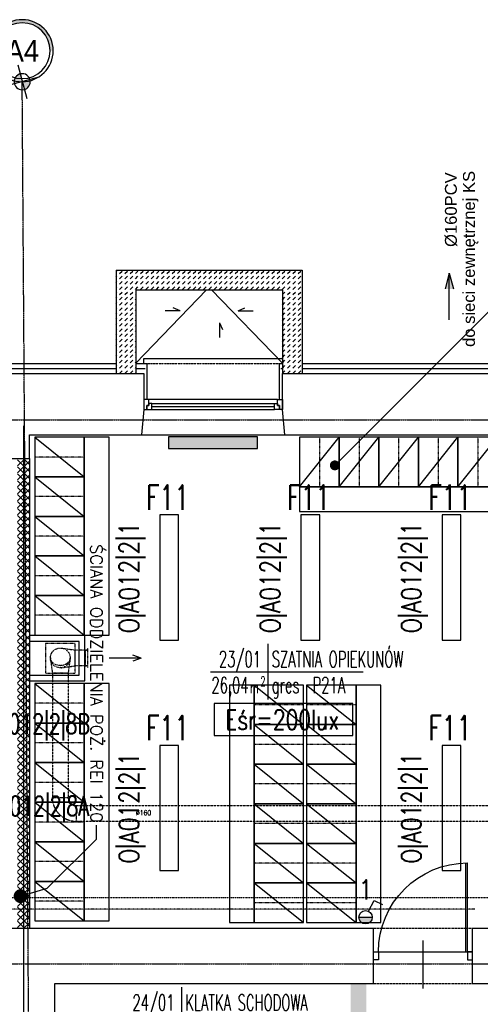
# Model space of a CAD drawing. Header units: inches. Extents: x -281236 to -70395, y 38777 to 102341.
# Tile 54 of 244: x -139728 to -139263, y 43650 to 44646. Entities that reach past the tile are written whole.
import ezdxf
from ezdxf.enums import TextEntityAlignment as Align

# ---------------------------------------------------------------- set-up
doc = ezdxf.new("R2010")
doc.units = ezdxf.units.IN
doc.header["$MEASUREMENT"] = 0
for name, pattern in [('CENTER', [2, 1.25, -0.25, 0.25, -0.25]), ('DASHDOT', [1, 0.5, -0.25, 0, -0.25]), ('DASHED', [0.75, 0.5, -0.25]), ('DASHED2', [0.375, 0.25, -0.125]), ('DIVIDE', [31.75, 12.7, -6.35, 0, -6.35, 0, -6.35])]:
    doc.linetypes.add(name, pattern=pattern)
doc.layers.get('0').update_dxf_attribs({"color": 101})
for name, color, linetype in [('beton_hatch', 145, 'Continuous'), ('Cieniutko', 8, 'Continuous'), ('Drz---drzwi', 5, 'Continuous'), ('E-90', 6, 'Continuous'), ('E-OPIS-POM', 6, 'Continuous'), ('E35', 6, 'Continuous'), ('E50', 3, 'Continuous'), ('Ins-kan', 54, 'Continuous'), ('Ins-ppoz-opis', 240, 'Continuous'), ('Ins-went', 141, 'Continuous'), ('Ins-went-opis', 141, 'Continuous'), ('Mkd-odpływy', 7, 'Continuous'), ('Mw-cr-rury', 160, 'DIVIDE'), ('Mw-wc-rury', 160, 'DASHDOT'), ('Okn---okna', 5, 'Continuous'), ('Os-osie glowne', 8, 'CENTER'), ('Os-osie-opis', 8, 'Continuous'), ('Sc-beton-hatch', 86, 'Continuous'), ('Sc-cegla pelna', 32, 'Continuous'), ('Sc-gk', 120, 'Continuous'), ('Sc-izolacja term-obrys', 132, 'Continuous'), ('Sc-izolacja term-styropian', 151, 'STYROPIAN-KA'), ('Sc-nad', 5, 'DASHED2'), ('Sc-nadproza kon', 5, 'DASHED2'), ('studzienki_widok', 52, 'Continuous'), ('W-otwor-strop', 126, 'Continuous'), ('Wyp-grzejniki', 56, 'Continuous'), ('Wyp-meble', 155, 'Continuous')]:
    doc.layers.add(name, color=color, linetype=linetype)
doc.layers.add('ha_sc_proj', color=251, linetype='Continuous', lineweight=13)
doc.styles.add('dwg_opis duży', font='ARIAL.TTF', dxfattribs={"width": 0.9})
doc.styles.add('KA wymiar', font='romans.shx', dxfattribs={"width": 0.6})
doc.styles.add('ROMANS', font='romans', dxfattribs={"width": 0.85})
doc.styles.get("Standard").update_dxf_attribs({"font": 'romans.shx'})
doc.styles.add('TYTUL2', font='ARIAL.TTF')
doc.linetypes.add('BATTING', pattern='A,0.0001,-0.1,[134,ltypeshp.shx,S=0.1,R=0,X=-0.1,Y=0],-0.2,[134,ltypeshp.shx,S=0.1,R=180,X=0.1,Y=0],-0.1', length=0.4001)
doc.linetypes.add('STYROPIAN-KA', pattern='A,0.0001,-0.1,[135,ltypeshp.shx,S=0.1,R=0,X=-0.1,Y=0],0,[135,ltypeshp.shx,S=0.1,R=180,X=0.1,Y=0],-0.1', length=0.2001)
doc.linetypes.add('ZIGZAG', pattern='A,0.00254,-5.08,[131,ltypeshp.shx,S=5.08,R=0,X=-5.08,Y=0],-10.16,[131,ltypeshp.shx,S=5.08,R=180,X=5.08,Y=0],-5.08', length=20.32254)
doc.dimstyles.new('KA wymiar', dxfattribs={"dimscale": 50, "dimtxt": 0.23, "dimasz": 0.14, "dimexe": 0, "dimexo": 0, "dimgap": 0.08, "dimtad": 1, "dimdec": 1, "dimrnd": 0.5, "dimzin": 9, "dimdsep": 46, "dimtxsty": 'KA wymiar', "dimblk1": 'UKOS', "dimblk2": 'UKOS', "dimsah": 1, "dimcen": 0.2, "dimse1": 1, "dimse2": 1, "dimclrd": 256, "dimclre": 256, "dimclrt": 2, "dimadec": 0, "dimazin": 0, "dimtfac": 1, "dimtdec": 1, "dimtix": 1, "dimtmove": 2, "dimatfit": 3, "dimldrblk": 'DOT', "dimfxl": 0, "dimtolj": 1, "dimtzin": 9, "dimarcsym": 0})

# ---------------------------------------------------------------- blocks, each defined once
blk = doc.blocks.new('_kdfjgkfh')
at = {"linetype": 'Continuous'}
for p, q in [((40.00000000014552, 0), (0, 0)), ((0, 0), (0, -50)), ((0, -50), (40.00000000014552, 0)), ((40.00000000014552, -50), (40.00000000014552, 0)), ((0, -50), (40.00000000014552, -50))]:
    blk.add_line(p, q, dxfattribs=at)
at = {"linetype": 'DASHED', "ltscale": 0.2}
blk.add_line((20.00000000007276, 0), (20.00000000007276, -50), dxfattribs=at)
blk = doc.blocks.new('pow')
for p, q in [((0, 0.5229102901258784), (0, -0.5229102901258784)), ((-1.075294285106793, 0), (1.779711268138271, -1.13686837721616e-13))]:
    blk.add_line(p, q)
at = {"style": 'KA wymiar', "width": 0.6}
for s, height, p in [('2', 0.18, (-0.139230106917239, -0.269806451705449)), ('m', 0.21, (-0.3331997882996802, -0.4009838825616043))]:
    blk.add_text(s, height=height, dxfattribs=at).set_placement(p)
for tag, p in [('01', (-0.1310879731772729, 0.08442380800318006)), ('000.00', (-0.3636004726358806, -0.4009838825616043))]:
    blk.add_attdef(tag, text='', height=0.3, dxfattribs=at).set_placement(p, align=Align.RIGHT)
for tag, p in [('POMIESZCZENIE', (0.07092525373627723, 0.08442380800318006)), ('POSADZKA', (0.07092525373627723, -0.4009838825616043))]:
    blk.add_attdef(tag, p, '', height=0.3, dxfattribs=at)
blk = doc.blocks.new('_0630_DRZWI_90')
at = {"ltscale": 7}
for p, q in [((5, 8), (5, 98)), ((6.799999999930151, 8), (6.799999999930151, 97.98199819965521))]:
    blk.add_line(p, q, dxfattribs=at)
at = {"ltscale": 25}
for p, q in [((50, 19.69999999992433), (50, -28.89999999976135)), ((5, 8), (0, 8)), ((0, 8), (5, 8)), ((0, 0), (0, 8)), ((5, 0), (0, 0)), ((5, 0), (0, 0)), ((95, 8), (5, 8)), ((5, 8), (5, 0)), ((95, 8), (95, 0)), ((100, 8), (95, 8)), ((95, 0), (100, 0)), ((95, 0), (100, 0)), ((100, 0), (100, 8))]:
    blk.add_line(p, q, dxfattribs=at)
at = {"ltscale": 7}
blk.add_arc((5, 8), 90, 0, 90, dxfattribs=at)
blk = doc.blocks.new('ramiak140')
at = {"layer": 'Okn---okna'}
for p, q in [((-10.00000000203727, 135.0000000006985), (-10.00000000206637, 4.999999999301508)), ((-6.000000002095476, 7.999999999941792), (-6.000000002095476, 132.0000000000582)), ((-3.000000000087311, 7.999999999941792), (-3.000000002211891, 132.0000000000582)), ((-2.008164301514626e-09, 7.999999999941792), (-2.037268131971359e-09, 132.0000000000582))]:
    blk.add_line(p, q, dxfattribs=at)
for points in [[(-10.00000000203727, 135.0000000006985), (-10.00000000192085, 140), (-1.920852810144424e-09, 140), (-2.037268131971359e-09, 137.0000000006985), (-4.000000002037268, 137.0000000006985), (-4.000000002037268, 135.0000000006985)], [(-6.000000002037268, 132.0000000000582), (-6.000000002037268, 135.0000000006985), (-4.000000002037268, 135.0000000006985), (-4.000000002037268, 137.0000000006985), (-2.037268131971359e-09, 137.0000000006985), (-2.037268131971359e-09, 135.0000000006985), (-2.037268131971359e-09, 132.0000000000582)], [(-10.00000000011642, 4.999999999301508), (-10, 0), (0, 0), (-5.820766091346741e-11, 2.999999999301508), (-4.000000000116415, 2.999999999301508), (-4.000000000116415, 4.999999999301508)], [(-6.000000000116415, 7.999999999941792), (-6.000000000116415, 4.999999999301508), (-4.000000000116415, 4.999999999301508), (-4.000000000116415, 2.999999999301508), (-5.820766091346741e-11, 2.999999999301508), (-1.164153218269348e-10, 4.999999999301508), (-5.820766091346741e-11, 7.999999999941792)]]:
    blk.add_lwpolyline(points, close=True, dxfattribs=at)
blk = doc.blocks.new('UKOS')
at = {"color": 1}
blk.add_line((0, 1), (0, -1), dxfattribs=at)
at = {"color": 8}
blk.add_line((1, 0), (-1, 0), dxfattribs=at)
at = {"color": 1, "const_width": 0.2}
blk.add_lwpolyline([(0.598759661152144, 0.598759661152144), (-0.598759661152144, -0.598759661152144)], dxfattribs=at)
blk = doc.blocks.new('_opis_osi_liczbowy')
blk.add_hatch(color=256).paths.add_polyline_path([(32.00000000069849, 32.00000000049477), (32.00000000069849, 28.80000000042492, -1), (32.00000000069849, -28.80000000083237), (32.00000000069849, -32.00000000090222, 1)])
at = {"layer": 'Defpoints'}
h = blk.add_hatch(color=256, dxfattribs=at)
h.paths.add_polyline_path([(-2.153374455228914, -8.036502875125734, 0.4142135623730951), (8.036502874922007, -2.153374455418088), (0, -2.037268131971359e-10)])
h.paths.add_polyline_path([(-8.036502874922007, 2.153374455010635), (0, -2.037268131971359e-10), (2.153374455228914, 8.03650287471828, 0.4142135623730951)])
for radius in [32.00000000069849, 28.80000000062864]:
    blk.add_circle((32.00000000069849, -2.037268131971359e-10), radius)
for p, q in [((4.63803728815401, 17.3093908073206), (-4.63803728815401, -17.30939080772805)), ((17.30939080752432, -4.638037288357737), (-17.30939080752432, 4.638037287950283))]:
    blk.add_line(p, q, dxfattribs=at)
blk.add_circle((0, -2.037268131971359e-10), 8.320000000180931, dxfattribs=at)
at = {"style": 'dwg_opis duży', "width": 0.9}
blk.add_attdef('AXNAMEH', text='', height=22.40000000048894, rotation=90, dxfattribs=at).set_placement((32.00000000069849, -2.037268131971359e-10), align=Align.MIDDLE_CENTER)
blk = doc.blocks.new('_vxkdjhgkljhkgjhk')
for q in [(14.01365349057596, 6.022442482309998), (30.23793542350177, 0)]:
    blk.add_line((0, 0), q)
blk = doc.blocks.new('0630_STRZAŁKA')
at = {"ltscale": 0.5}
for points in [[(0, 2.091837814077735e-11), (-3.029876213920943, -8.560130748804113)], [(0, 2.091837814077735e-11), (-7.275957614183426e-12, -32.43254493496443)], [(-7.275957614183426e-12, 2.091837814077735e-11), (3.029876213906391, -8.560130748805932)]]:
    blk.add_lwpolyline(points, dxfattribs=at)
blk = doc.blocks.new('G_90')
at = {"layer": 'Wyp-grzejniki'}
h = blk.add_hatch(dxfattribs=at)
h.set_pattern_fill('DOTS', color=256, scale=0.5, angle=90, style=0)
h.set_pattern_definition([(90, (-37823.93992433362, -77504.9091523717), (-0.79375, 0.396875), [0, -0.79375])])
h.paths.add_polyline_path([(90, -12), (90, 0), (0, 0), (0, -12)])
blk.add_lwpolyline([(0, 0), (0, -12), (90, -12), (90, 0)], close=True, dxfattribs=at)

msp = doc.modelspace()

# ---------------------------------------------------------------- hatches: boundary and pattern name
at = {"layer": 'beton_hatch'}
h = msp.add_hatch(dxfattribs=at)
h.set_pattern_fill('DASH', color=256, scale=30, angle=45, style=0)
h.set_pattern_definition([(45, (2490.512611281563, 0.3016847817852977), (4.440892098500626e-16, 5.303300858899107), [3.75, -3.75])])
h.paths.add_polyline_path([(-139534.3719271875, 44392.53397081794), (-139539.3719271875, 44392.53397081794), (-139539.3719271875, 44372.53397081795), (-139534.3719271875, 44372.53397081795)])
h.paths.add_polyline_path([(-139442.8719271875, 44392.53397081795), (-139534.3719271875, 44392.53397081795), (-139534.3719271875, 44372.53397081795), (-139462.8719271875, 44372.53397081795), (-139462.8719271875, 44288.46424105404), (-139442.8719271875, 44288.4642221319)])
h.paths.add_polyline_path([(-139539.3719271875, 44392.53397081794), (-139630.8719271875, 44392.53397081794), (-139630.8719271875, 44288.46441507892), (-139610.8719271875, 44288.46439569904), (-139610.8719271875, 44372.53397081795), (-139539.3719271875, 44372.53397081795)])
at = {"layer": 'E35'}
msp.add_hatch(color=256, dxfattribs=at).paths.add_polyline_path([(-139385.5518207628, 43738.23820788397, 1), (-139372.0518207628, 43738.23820788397)])
at = {"layer": 'ha_sc_proj', "linetype": 'Continuous', "ltscale": 10}
h = msp.add_hatch(dxfattribs=at)
h.set_pattern_fill('ANSI37', color=256, scale=40, angle=-1.272221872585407e-14, style=0)
h.set_pattern_definition([(44.99999999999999, (0.6130334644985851, 0), (-3.535533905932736, 3.535533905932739), []), (135, (0.6130334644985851, 0), (-3.535533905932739, -3.535533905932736), [])])
h.paths.add_polyline_path([(-139718.3719271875, 44202.13221321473), (-139730.3719271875, 44202.13221321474), (-139730.3719271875, 43727.15970301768), (-139718.3719271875, 43727.15970301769)])
at = {"layer": 'Mkd-odpływy'}
msp.add_hatch(color=256, dxfattribs=at).paths.add_polyline_path([(-139290.0770592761, 44373.4616937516), (-139298.4195058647, 44373.4616937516), (-139294.2482825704, 44389.50237588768)])
at = {"layer": 'Sc-beton-hatch'}
h = msp.add_hatch(dxfattribs=at)
h.set_pattern_fill('ANSI33', color=256, scale=25, style=0)
h.set_pattern_definition([(45, (0.6130334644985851, 0), (-4.419417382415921, 4.419417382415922), []), (45, (5.032450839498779, 0), (-4.419417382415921, 4.419417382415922), [3.125, -1.5625])])
h.paths.add_polyline_path([(-139377.9554349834, 43671.16073372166), (-139393.9554349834, 43671.16073372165), (-139393.9554349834, 43631.16073372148), (-139377.9554349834, 43631.16073372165)])
h.paths.add_polyline_path([(-139377.9554349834, 43476.16073372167), (-139393.9554349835, 43476.16073372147), (-139393.9554349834, 42956.11840732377), (-139673.9757749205, 42956.11840732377), (-139673.9757749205, 42940.11840732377), (-139377.9554349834, 42940.11840732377)])

# ---------------------------------------------------------------- linework, layer by layer
at = {"layer": 'Cieniutko', "linetype": 'Continuous'}
for p, q in [((-139539.3719271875, 44372.53397081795), (-139610.8719271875, 44298.461611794)), ((-139534.3719271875, 44372.53397081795), (-139462.8719271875, 44298.46116914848))]:
    msp.add_line(p, q, dxfattribs=at)
at = {"layer": 'E35'}
for p, q in [((-139197.0039327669, 44407.96091723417), (-139409.8564361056, 44195.1084138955)), ((-139375.7796205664, 43744.27383593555), (-139370.2537477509, 43755.30954197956)), ((-139370.2537477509, 43755.30954197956), (-139361.7180807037, 43751.03550547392)), ((-139385.5518207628, 43738.23820788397), (-139372.0518207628, 43738.23820788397))]:
    msp.add_line(p, q, dxfattribs=at)
for points in [[(-139586.7373298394, 44145.02750757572), (-139586.7373298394, 44018.42750757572), (-139567.7373298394, 44018.42750757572), (-139567.7373298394, 44145.02750757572)], [(-139444.1008008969, 44145.02750757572), (-139444.1008008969, 44018.42750757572), (-139425.1008008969, 44018.42750757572), (-139425.1008008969, 44145.02750757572)], [(-139301.4642719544, 44145.02750757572), (-139301.4642719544, 44018.42750757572), (-139282.4642719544, 44018.42750757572), (-139282.4642719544, 44145.02750757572)], [(-139586.7373298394, 43911.99032315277), (-139586.7373298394, 43785.39032315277), (-139567.7373298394, 43785.39032315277), (-139567.7373298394, 43911.99032315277)], [(-139301.4642719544, 43911.99032315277), (-139301.4642719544, 43785.39032315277), (-139282.4642719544, 43785.39032315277), (-139282.4642719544, 43911.99032315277)]]:
    msp.add_lwpolyline(points, close=True, dxfattribs=at)
at = {"layer": 'E35', "linetype": 'Continuous', "ltscale": 0.3}
msp.add_lwpolyline([(-139531.8378021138, 43922.11649478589), (-139391.5047625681, 43922.11649478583), (-139391.5047625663, 43954.39534494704), (-139531.8378021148, 43954.39534494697)], close=True, dxfattribs=at)
at = {"layer": 'E35'}
msp.add_circle((-139378.8018207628, 43738.23820788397), 6.750000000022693, dxfattribs=at)
at = {"layer": 'E50', "const_width": 5}
msp.add_lwpolyline([(-139412.3564361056, 44195.1084138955, 1), (-139407.3564361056, 44195.1084138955, 1)], format="xyb", close=True, dxfattribs=at)
at = {"layer": 'Ins-ppoz-opis', "linetype": 'ZIGZAG', "ltscale": 0.025}
msp.add_line((-139724.4778858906, 44235.24563778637), (-139724.4778858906, 43631.16073371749), dxfattribs=at)
at = {"layer": 'Ins-went', "linetype": 'DASHED', "ltscale": 0.2}
for p, q in [((-139685.9248614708, 44010.35948912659), (-139672.3095736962, 44008.45582454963)), ((-139672.3095736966, 43992.45582454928), (-139672.3095736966, 44008.45582454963)), ((-139659.8719271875, 44008.45582454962), (-139672.3095736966, 44008.45582454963)), ((-139661.8719271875, 43992.45582454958), (-139661.8719271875, 44008.45582454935)), ((-139661.8719271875, 44008.45582454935), (-139659.8719271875, 44008.45582454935)), ((-139659.8719271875, 44010.20582454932), (-139659.8719271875, 43990.7058245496)), ((-139697.2132382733, 43999.07111232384), (-139695.3095736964, 43985.45582454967)), ((-139677.4059091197, 43999.07111232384), (-139679.3095736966, 43985.45582454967)), ((-139685.9248614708, 43990.55215997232), (-139672.3095736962, 43992.45582454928)), ((-139659.8719271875, 43992.45582454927), (-139672.3095736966, 43992.45582454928)), ((-139661.8719271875, 43992.45582454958), (-139659.8719271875, 43992.45582454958)), ((-139695.3095736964, 43985.45582454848), (-139679.3095736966, 43985.45582454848)), ((-139695.3095736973, 43859.3758557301, -1.999999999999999), (-139679.309573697, 43859.3758557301, -1.999999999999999)), ((-139671.3095736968, 43851.37585572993, -1.999999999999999), (-139671.3095736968, 43835.37585572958, -1.999999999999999))]:
    msp.add_line(p, q, dxfattribs=at)
at = {"layer": 'Ins-went', "linetype": 'DASHED', "ltscale": 0.5}
for p, q in [((-139695.3095736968, 43985.45582454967), (-139695.3095736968, 43859.37585573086)), ((-139679.309573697, 43985.45582454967), (-139679.309573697, 43859.37585573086)), ((-139671.3095736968, 43851.37585572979, -1.999999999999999), (-139081.5420696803, 43851.37585572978, -1.999999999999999)), ((-139671.3095736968, 43835.37585572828, -1.999999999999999), (-139081.5420696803, 43835.37585572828, -1.999999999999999))]:
    msp.add_line(p, q, dxfattribs=at)
at = {"layer": 'Ins-went', "linetype": 'DASHED', "ltscale": 0.2}
msp.add_circle((-139687.3095736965, 44000.45582454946), 10.00000000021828, dxfattribs=at)
at = {"layer": 'Ins-went', "linetype": 'DASHED', "ltscale": 0.5}
msp.add_arc((-139671.3095736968, 43859.3758557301, -1.999999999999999), 24.00000000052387, 180, 270, dxfattribs=at)
at = {"layer": 'Ins-went', "linetype": 'DASHED', "ltscale": 0.2}
msp.add_arc((-139671.3095736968, 43859.3758557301, -1.999999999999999), 8.000000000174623, 180, 270, dxfattribs=at)
msp.add_ellipse((-139687.3095736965, 44000.45582454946), major_axis=(9.99999999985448, -1.836970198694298e-15), ratio=0.75, start_param=3.141592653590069, end_param=6.283185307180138, dxfattribs=at)
at = {"layer": 'Mkd-odpływy'}
for p, q in [((-139294.2482825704, 44389.50237588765), (-139298.4195058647, 44373.46169375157)), ((-139294.2482825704, 44342.27388404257), (-139294.2482825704, 44389.50237588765)), ((-139294.2482825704, 44389.50237588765), (-139290.0770592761, 44373.46169375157))]:
    msp.add_line(p, q, dxfattribs=at)
at = {"layer": 'Mw-cr-rury', "ltscale": 0.03}
msp.add_line((-139252.4647046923, 43757.86084028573), (-141699.4415727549, 43757.86084028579), dxfattribs=at)
at = {"layer": 'Mw-wc-rury'}
msp.add_line((-139268.385658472, 43746.31230947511), (-141714.7522088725, 43746.31230947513), dxfattribs=at)
at = {"layer": 'Okn---okna'}
for p, q in [((-139602.8719368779, 44298.16216162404), (-139602.8719368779, 44303.16216162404)), ((-139602.8719368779, 44303.16216162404), (-139462.8719368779, 44303.16216162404)), ((-139462.8719368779, 44303.16216162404), (-139462.8719368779, 44298.16216162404)), ((-139605.3719271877, 44226.13276461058), (-139460.3719271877, 44226.09369306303))]:
    msp.add_line(p, q, dxfattribs=at)
at = {"layer": 'Os-osie glowne'}
msp.add_line((-139697.3635001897, 40431.75747251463), (-139725.7646991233, 44583.07407188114), dxfattribs=at)
for points in [[(-143378.7692031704, 44241.15954098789), (-138190.2528605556, 44241.15954098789)], [(-143378.7692031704, 43691.15954098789), (-138190.2528605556, 43691.15954098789)]]:
    msp.add_lwpolyline(points, dxfattribs=at)
at = {"layer": 'Sc-cegla pelna'}
for p, q in [((-139718.3719271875, 44202.13221321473), (-139718.3719271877, 44226.13276461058)), ((-139718.3719271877, 44226.13276461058), (-139605.3719271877, 44226.13276461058)), ((-139460.3719271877, 44226.09369306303), (-139197.7697885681, 44226.13257714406)), ((-139944.3719271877, 44202.16073368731), (-139718.3719271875, 44202.13221321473)), ((-139730.3719271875, 44202.13221321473), (-139718.3719271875, 44202.13221321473)), ((-139718.3719271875, 44202.13221321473), (-139718.3719271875, 43727.15970301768)), ((-139981.6289543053, 43727.15918455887), (-139370.8037235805, 43727.16038751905)), ((-139730.3719271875, 43727.15970301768), (-139718.3719271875, 43727.15970301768)), ((-139370.8037235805, 43671.16073372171), (-139370.8037235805, 43727.16038751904)), ((-139270.8037235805, 43727.1605844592), (-139194.9820553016, 43727.16073378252)), ((-139270.8037235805, 43671.16073372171), (-139270.8037235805, 43727.1605844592)), ((-139692.9481349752, 43671.16073371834), (-139370.8037235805, 43671.16073372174)), ((-139692.7157044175, 43631.16073371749), (-139692.9481349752, 43671.16073371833)), ((-139270.8037235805, 43671.1607337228), (-139194.660183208, 43671.1607337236))]:
    msp.add_line(p, q, dxfattribs=at)
for points in [[(-140287.4980235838, 44288.16092632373), (-139602.871927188, 44288.16026356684)], [(-139602.871927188, 44288.16026356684), (-139602.871927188, 44251.61625392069), (-139602.871927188, 44251.61625392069), (-139605.3719271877, 44226.13276461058)], [(-139460.3719271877, 44226.09369306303), (-139462.8719271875, 44251.64281668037), (-139462.8719271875, 44251.64281668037), (-139462.8719271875, 44288.16012048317), (-139015.7659023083, 44288.1595919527)]]:
    msp.add_lwpolyline(points, dxfattribs=at)
at = {"layer": 'Sc-gk'}
for p, q in [((-139662.3719271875, 44023.15970301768), (-139718.3719271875, 44023.15970301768)), ((-139668.3719271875, 44017.15970301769), (-139718.3719271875, 44017.15970301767)), ((-139668.3719271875, 43983.15970301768), (-139668.3719271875, 44017.15970301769)), ((-139662.3719271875, 43977.15970301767), (-139662.3719271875, 44023.15970301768)), ((-139718.3719271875, 43983.15970301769), (-139668.3719271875, 43983.15970301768)), ((-139718.3719271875, 43977.15970301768), (-139662.3719271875, 43977.15970301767))]:
    msp.add_line(p, q, dxfattribs=at)
at = {"layer": 'Sc-izolacja term-obrys'}
for points in [[(-140264.8081433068, 44298.16090435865), (-139630.8719271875, 44298.16029067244)], [(-139610.8719271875, 44298.1602713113), (-139599.871927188, 44298.16026066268), (-139599.871927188, 44261.61625392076)], [(-139465.8719271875, 44261.61625392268), (-139465.8719271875, 44298.16012402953), (-139462.8719271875, 44298.16012048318)], [(-139442.8719271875, 44298.1600968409), (-139043.7659023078, 44298.15962505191)]]:
    msp.add_lwpolyline(points, dxfattribs=at)
at = {"layer": 'Sc-izolacja term-styropian', "linetype": 'BATTING', "ltscale": 1.2}
for p, q in [((-139610.8719271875, 44293.16029581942), (-139601.4560877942, 44293.16029581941)), ((-139464.4560877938, 44293.15962741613), (-139462.8719271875, 44293.15962741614))]:
    msp.add_line(p, q, dxfattribs=at)
at = {"layer": 'Sc-izolacja term-styropian', "linetype": 'BATTING', "ltscale": 0.25}
for points in [[(-140264.8081433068, 44293.16090435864), (-139630.8719271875, 44293.16029067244)], [(-139442.8719271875, 44293.16009684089), (-139043.7659023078, 44293.15962505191)]]:
    msp.add_lwpolyline(points, dxfattribs=at)
at = {"layer": 'Sc-nad', "ltscale": 4}
for p, q in [((-139370.8037235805, 43727.16038751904), (-139270.8037235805, 43727.1605844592)), ((-139370.8037235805, 43671.16073372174), (-139270.8037235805, 43671.1607337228))]:
    msp.add_line(p, q, dxfattribs=at)
at = {"layer": 'Sc-nadproza kon', "linetype": 'DASHDOT', "ltscale": 0.5}
msp.add_line((-139599.871927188, 44298.16026066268), (-139465.8719271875, 44298.16012402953), dxfattribs=at)
at = {"layer": 'studzienki_widok'}
for p, q in [((-139630.8719271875, 44392.53397081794), (-139442.8719271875, 44392.53397081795)), ((-139630.8719271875, 44392.53397081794), (-139630.8719271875, 44288.46441507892)), ((-139442.8719271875, 44392.53397081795), (-139442.8719271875, 44288.16009684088)), ((-139610.8719271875, 44372.53397081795), (-139462.8719271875, 44372.53397081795)), ((-139610.8719271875, 44372.53397081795), (-139610.8719271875, 44288.46439569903)), ((-139462.8719271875, 44372.53397081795), (-139462.8719271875, 44288.16012048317))]:
    msp.add_line(p, q, dxfattribs=at)
at = {"layer": 'W-otwor-strop', "linetype": 'DASHED2', "ltscale": 0.3}
msp.add_lwpolyline([(-139702.3719271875, 43985.15970301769), (-139672.3719271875, 43985.15970301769), (-139672.3719271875, 44015.15970301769), (-139702.3719271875, 44015.15970301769)], close=True, dxfattribs=at)
at = {"layer": 'Wyp-meble'}
for points in [[(-139638.0218074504, 44223.56160389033), (-139663.0218074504, 44223.56160389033), (-139663.0218074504, 44023.56160388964), (-139638.0218074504, 44023.56160388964)], [(-139445.4269068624, 44173.50493667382), (-139445.4269068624, 44148.50493667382), (-139205.4269068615, 44148.50493667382), (-139205.4269068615, 44173.50493667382)], [(-139638.0218074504, 43974.56160388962), (-139663.0218074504, 43974.56160388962), (-139663.0218074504, 43734.56160388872), (-139638.0218074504, 43734.56160388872)], [(-139491.4528522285, 43973.00414014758), (-139516.4528522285, 43973.00414014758), (-139516.4528522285, 43733.00414014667), (-139491.4528522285, 43733.00414014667)], [(-139363.4528522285, 43973.00414014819), (-139388.4528522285, 43973.00414014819), (-139388.4528522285, 43733.00414014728), (-139363.4528522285, 43733.00414014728)]]:
    msp.add_lwpolyline(points, close=True, dxfattribs=at)

# ---------------------------------------------------------------- block references
at = {"layer": 'Cieniutko', "linetype": 'Continuous', "yscale": 0.5, "zscale": 0.5}
for p, xscale in [((-139566.0991755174, 44351.3506126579), -0.5), ((-139507.6446788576, 44351.3506126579), 0.5)]:
    msp.add_blockref('_vxkdjhgkljhkgjhk', p, dxfattribs=dict(at, xscale=xscale))
at = {"layer": 'Cieniutko', "linetype": 'Continuous', "xscale": 0.5, "yscale": 0.5, "zscale": 0.5, "rotation": 270}
msp.add_blockref('_vxkdjhgkljhkgjhk', (-139526.352954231, 44339.38237102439), dxfattribs=at)
at = {"layer": 'Drz---drzwi', "xscale": -1}
msp.add_blockref('_0630_DRZWI_90', (-139270.8037235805, 43695.16065909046), dxfattribs=at)
at = {"layer": 'E-OPIS-POM', "xscale": 54, "yscale": 54, "zscale": 54}
for p, values in [((-139477.4373580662, 43986.54366294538), {'000.00': '26,04', '01': '23/01', 'POMIESZCZENIE': 'SZATNIA OPIEKUNÓW', 'POSADZKA': 'gres  P21A'}), ((-139564.8188154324, 43639.28634111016), {'000.00': '21,41', '01': '24/01', 'POMIESZCZENIE': 'KLATKA SCHODOWA', 'POSADZKA': 'terrazzo P22'})]:
    msp.add_blockref('pow', p, dxfattribs=at).add_auto_attribs(values)
at = {"layer": 'Ins-went-opis', "rotation": 270}
msp.add_blockref('0630_STRZAŁKA', (-139605.5424606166, 44000.15970296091, -1.999999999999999), dxfattribs=at)
at = {"layer": 'Okn---okna', "rotation": 270}
msp.add_blockref('ramiak140', (-139602.871927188, 44251.61625392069), dxfattribs=at)
at = {"layer": 'Os-osie-opis'}
ref = msp.add_blockref('_opis_osi_liczbowy', (-139725.7639349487, 44582.95968419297), dxfattribs=dict(at, xscale=-0.9799999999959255, yscale=0.9799999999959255, zscale=0.9799999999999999, rotation=270))
ref.add_attrib('AXNAMEH', 'A4', dxfattribs={"layer": '0', "height": 21.95200000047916, "style": 'dwg_opis duży', "width": 0.9}).set_placement((-139725.6156915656, 44614.30471011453), align=Align.MIDDLE_CENTER)
at = {"layer": 'Wyp-grzejniki'}
msp.add_blockref('G_90', (-139577.8719271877, 44224.1132288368), dxfattribs=at)
at = {"layer": 'Wyp-meble', "rotation": 270}
for p in [(-139663.0218074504, 44223.56160389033), (-139663.0218074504, 44183.56160389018), (-139663.0218074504, 44143.56160389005), (-139663.0218074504, 44103.56160388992), (-139663.0218074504, 44063.56160388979), (-139663.0218074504, 43974.56160388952), (-139441.4528522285, 43973.00414014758), (-139388.4528522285, 43973.00414014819), (-139663.0218074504, 43934.56160388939), (-139441.4528522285, 43933.00414014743), (-139388.4528522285, 43933.00414014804), (-139663.0218074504, 43894.56160388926), (-139441.4528522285, 43893.00414014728), (-139388.4528522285, 43893.0041401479), (-139663.0218074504, 43854.56160388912), (-139441.4528522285, 43853.00414014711), (-139388.4528522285, 43853.00414014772), (-139663.0218074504, 43814.56160388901), (-139441.4528522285, 43813.00414014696), (-139388.4528522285, 43813.00414014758), (-139663.0218074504, 43774.56160388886), (-139441.4528522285, 43773.00414014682), (-139388.4528522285, 43773.00414014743)]:
    msp.add_blockref('_kdfjgkfh', p, dxfattribs=at)
at = {"layer": 'Wyp-meble'}
for p in [(-139445.4269068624, 44223.50493667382), (-139405.4269068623, 44223.50493667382), (-139365.4269068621, 44223.50493667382), (-139325.4269068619, 44223.50493667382), (-139285.4269068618, 44223.50493667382)]:
    msp.add_blockref('_kdfjgkfh', p, dxfattribs=at)

# ---------------------------------------------------------------- texts
at = {"layer": 'E-90', "style": 'ROMANS'}
for s, rotation, width, p in [('O|A012|2|1', 90.00000000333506, 0.8, (-139616.3666970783, 44081.7275075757)), ('O|A012|2|1', 90.00000000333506, 0.8, (-139473.7301681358, 44081.7275075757)), ('O|A012|2|1', 90.00000000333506, 0.8, (-139331.0936391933, 44081.7275075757)), ('O|A012|2|8B', 3.335040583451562e-09, 0.7, (-139712.9424869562, 43932.37640374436)), ('Eśr=200lux', 359.9999999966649, 0.75, (-139463.1821710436, 43937.96362026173)), ('O|A012|2|1', 90.00000000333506, 0.8, (-139616.3666970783, 43848.69032315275)), ('O|A012|2|1', 90.00000000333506, 0.8, (-139331.0936391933, 43848.69032315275)), ('O|A012|2|8A', 3.335040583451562e-09, 0.7, (-139712.9424869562, 43849.28407333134)), ('1', 3.335053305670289e-09, 0.8, (-139378.8018207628, 43766.23237685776))]:
    msp.add_text(s, height=20, rotation=rotation, dxfattribs=dict(at, width=width)).set_placement(p, align=Align.MIDDLE)
at = {"layer": 'E35', "style": 'ROMANS', "width": 0.7}
for p in [(-139578.8314705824, 44162.7196644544), (-139436.1949416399, 44162.7196644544), (-139293.5584126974, 44162.7196644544), (-139578.8314705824, 43929.68248003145), (-139293.5584126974, 43929.68248003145)]:
    msp.add_text('F11', height=25, dxfattribs=at).set_placement(p, align=Align.MIDDLE)
at = {"layer": 'Ins-kan', "style": 'TYTUL2'}
for s, p in [('do sieci zewnętrznej KS', (-139268.3376287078, 44314.84853709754, -1.800966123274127e-09)), ('%%C160PCV', (-139286.5896378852, 44415.9245020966, -1.798060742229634e-09))]:
    msp.add_text(s, height=12, rotation=90, dxfattribs=at).set_placement(p)
at = {"layer": 'Ins-ppoz-opis', "linetype": 'ZIGZAG', "ltscale": 0.038, "insert": (-139650.6397811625, 43834.07171198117), "char_height": 12, "width": 330.399661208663, "attachment_point": 6, "rotation": 270, "line_spacing_factor": 0.3333333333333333}
msp.add_mtext('{\\Fromans|c238;ŚCIANA ODDZIELENIA POŻ. REI 120}', dxfattribs=at)
at = {"layer": 'Ins-went', "style": 'ROMANS', "width": 0.85}
msp.add_text('%%C160', height=5, dxfattribs=at).set_placement((-139610.858626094, 43841.38884567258, -2.00000000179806))

# ---------------------------------------------------------------- leaders
at = {"layer": 'Ins-ppoz-opis', "ltscale": 0.038, "annotation_type": 0, "has_hookline": 1, "hookline_direction": 1, "text_width": 320.5714285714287, "horizontal_direction": (-1.836909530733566e-16, -1, 0)}
msp.add_leader([(-139727.3749778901, 43759.59953218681), (-139700.5306678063, 43767.72513738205), (-139650.6397811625, 43817.24160276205), (-139650.6397811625, 43831.24160276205)], dimstyle='KA wymiar', override={"dimscale": 100, "dimgap": 0.0001, "dimtad": 0, "dimdec": 2, "dimtdec": 2}, dxfattribs=at)

doc.saveas('drawing.dxf')
